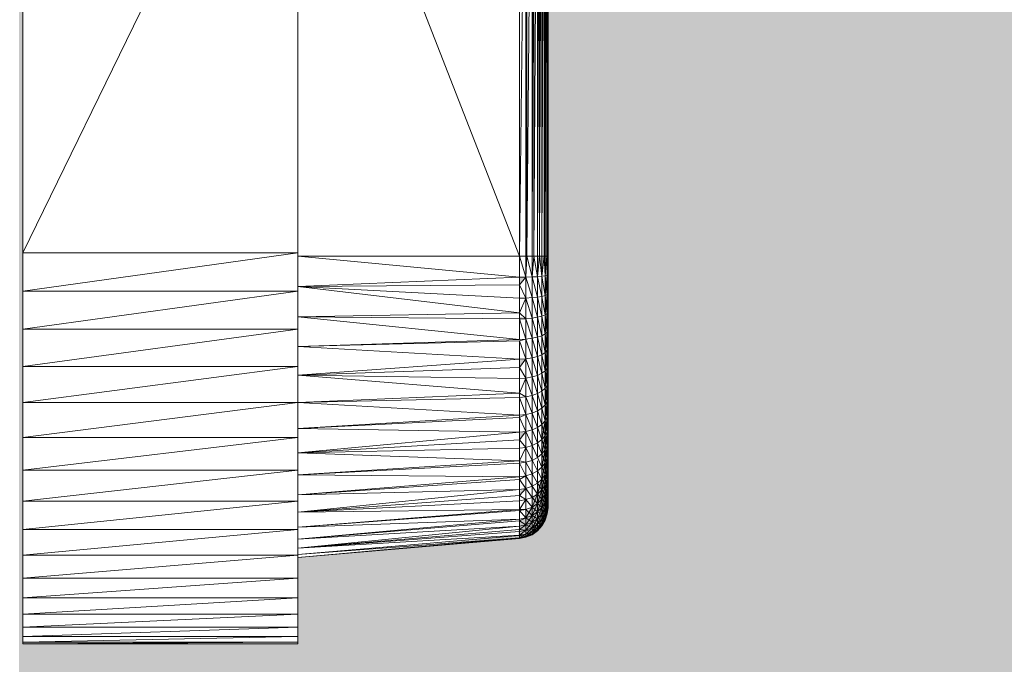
# Model space of a CAD drawing. Header units: metres. Extents: x -2.1 to 42.5, y -15.2 to 5.6.
# Tile 250 of 256: x 24.459 to 24.616, y 2.238 to 2.341. Entities that reach past the tile are written whole.
import ezdxf

# ---------------------------------------------------------------- set-up
doc = ezdxf.new("R2010")
doc.units = ezdxf.units.M
doc.layers.add('E-LITE-EQPM', color=7, linetype='Continuous', lineweight=5)
doc.layers.add('I-WALL', color=7, linetype='Continuous', lineweight=5)

# ---------------------------------------------------------------- blocks, each defined once
blk = doc.blocks.new('LUMINARIA TIPO TARTARUGA DE SOBREPOR - Areno _1 x LED Modul 840_ 500 lm_ 840_-2275436-FACHADA 02')
at = {"layer": 'E-LITE-EQPM'}
for p, q in [((7.70427, 2.39406), (7.70427, 2.30406)), ((7.74827, 2.39406), (7.70427, 2.30406)), ((7.7837, 2.30356), (7.74827, 2.39456)), ((7.74827, 2.39406), (7.74827, 2.30406)), ((7.7837, 2.39456), (7.7837, 2.30356)), ((7.7837, 2.30356), (7.78474, 2.39456)), ((7.78474, 2.30356), (7.78474, 2.39456)), ((7.7849, 2.30356), (7.7849, 2.39456)), ((7.7849, 2.30356), (7.78571, 2.39456)), ((7.78571, 2.30356), (7.786, 2.39456)), ((7.78571, 2.30356), (7.78571, 2.39456)), ((7.78657, 2.39456), (7.786, 2.30356)), ((7.786, 2.30356), (7.786, 2.39456)), ((7.78693, 2.39456), (7.78657, 2.30356)), ((7.78657, 2.30356), (7.78657, 2.39456)), ((7.78693, 2.30356), (7.78693, 2.39456)), ((7.78693, 2.30356), (7.78729, 2.39456)), ((7.78729, 2.30356), (7.78729, 2.39456)), ((7.78729, 2.30356), (7.78765, 2.39456)), ((7.78765, 2.30356), (7.78765, 2.39456)), ((7.78765, 2.30356), (7.78782, 2.39456)), ((7.78782, 2.30356), (7.78782, 2.39456)), ((7.78782, 2.30356), (7.7881, 2.39456)), ((7.7881, 2.30356), (7.7881, 2.39456)), ((7.78815, 2.30356), (7.78815, 2.39456)), ((7.78827, 2.39456), (7.78815, 2.30356)), ((7.78827, 2.30356), (7.78827, 2.39456)), ((7.70427, 2.30406), (7.70427, 2.29793)), ((7.70427, 2.30406), (7.74827, 2.30406)), ((7.74827, 2.30406), (7.70427, 2.29793)), ((7.74827, 2.29793), (7.74827, 2.30406)), ((7.7837, 2.30356), (7.74827, 2.30356)), ((7.7837, 2.30018), (7.74827, 2.30356)), ((7.7837, 2.30356), (7.7837, 2.30018)), ((7.7837, 2.30356), (7.78474, 2.30356)), ((7.7837, 2.30356), (7.78474, 2.3002)), ((7.78474, 2.30356), (7.78474, 2.3002)), ((7.7849, 2.30356), (7.78474, 2.3002)), ((7.78571, 2.30023), (7.7849, 2.30356)), ((7.78571, 2.30356), (7.7849, 2.30356)), ((7.786, 2.30356), (7.78571, 2.30023)), ((7.786, 2.30356), (7.78571, 2.30356)), ((7.78571, 2.30023), (7.78571, 2.30356)), ((7.78657, 2.30356), (7.786, 2.30356)), ((7.786, 2.30356), (7.78657, 2.30027)), ((7.78693, 2.30356), (7.78657, 2.30356)), ((7.78693, 2.30356), (7.78657, 2.30027)), ((7.78657, 2.30356), (7.78657, 2.30027)), ((7.78693, 2.30356), (7.78729, 2.30033)), ((7.78693, 2.30356), (7.78729, 2.30356)), ((7.78765, 2.30356), (7.78729, 2.30033)), ((7.78765, 2.30356), (7.78729, 2.30356)), ((7.78729, 2.30033), (7.78729, 2.30356)), ((7.78729, 2.30033), (7.78729, 2.30356)), ((7.78782, 2.30356), (7.78765, 2.30356)), ((7.78765, 2.30356), (7.78782, 2.3004)), ((7.78782, 2.30356), (7.7881, 2.30356)), ((7.78782, 2.30356), (7.78782, 2.3004)), ((7.7881, 2.30356), (7.78782, 2.3004)), ((7.78782, 2.3004), (7.78782, 2.30356)), ((7.78782, 2.3004), (7.7881, 2.30356)), ((7.7881, 2.30356), (7.78815, 2.30048)), ((7.78815, 2.30048), (7.7881, 2.30356)), ((7.78815, 2.30356), (7.78815, 2.30048)), ((7.78815, 2.30356), (7.78815, 2.30048)), ((7.78827, 2.30356), (7.78815, 2.30356)), ((7.78827, 2.30055), (7.78815, 2.30356)), ((7.78815, 2.30048), (7.78827, 2.30356)), ((7.78827, 2.29757), (7.78827, 2.30356)), ((7.78827, 2.30055), (7.78827, 2.30356)), ((7.78827, 2.30356), (7.78827, 2.30055)), ((7.78827, 2.27623), (7.78827, 2.30356)), ((7.78827, 2.30356), (7.78827, 2.28347)), ((7.78827, 2.30356), (7.78827, 2.28093)), ((7.78827, 2.30356), (7.78827, 2.27851)), ((7.78827, 2.30356), (7.78827, 2.29757)), ((7.78827, 2.30356), (7.78827, 2.29172)), ((7.78827, 2.30356), (7.78827, 2.28888)), ((7.78729, 2.30033), (7.78782, 2.3004)), ((7.78815, 2.30048), (7.78782, 2.3004)), ((7.78815, 2.30048), (7.78782, 2.29726)), ((7.78815, 2.30048), (7.78782, 2.3004)), ((7.78815, 2.29741), (7.78782, 2.3004)), ((7.78782, 2.3004), (7.78782, 2.29726)), ((7.78827, 2.30055), (7.78815, 2.30048)), ((7.78815, 2.30048), (7.78827, 2.30055)), ((7.78827, 2.30055), (7.78815, 2.29741)), ((7.78827, 2.29757), (7.78815, 2.30048)), ((7.78815, 2.30048), (7.78815, 2.29741)), ((7.78815, 2.29741), (7.78815, 2.30048)), ((7.78827, 2.29757), (7.78827, 2.30055)), ((7.78827, 2.29757), (7.78827, 2.30055)), ((7.78827, 2.27623), (7.78827, 2.30055)), ((7.7837, 2.30018), (7.74827, 2.29868)), ((7.74827, 2.29868), (7.7837, 2.29899)), ((7.7837, 2.30018), (7.78474, 2.3002)), ((7.78474, 2.3002), (7.7837, 2.29899)), ((7.7837, 2.30018), (7.7837, 2.29899)), ((7.7837, 2.29899), (7.78474, 2.29686)), ((7.7837, 2.29899), (7.7837, 2.29683)), ((7.78571, 2.30023), (7.78474, 2.3002)), ((7.78571, 2.29692), (7.78474, 2.3002)), ((7.78474, 2.3002), (7.78474, 2.29686)), ((7.78657, 2.30027), (7.78571, 2.30023)), ((7.78571, 2.30023), (7.78571, 2.29692)), ((7.78571, 2.30023), (7.78657, 2.29701)), ((7.78729, 2.30033), (7.78657, 2.30027)), ((7.78657, 2.30027), (7.78729, 2.29713)), ((7.78657, 2.30027), (7.78657, 2.29701)), ((7.78729, 2.30033), (7.78782, 2.29726)), ((7.78729, 2.30033), (7.78729, 2.29713)), ((7.70427, 2.29186), (7.70427, 2.29793)), ((7.74827, 2.29793), (7.70427, 2.29186)), ((7.74827, 2.29793), (7.70427, 2.29793)), ((7.74827, 2.29868), (7.7837, 2.29447)), ((7.74827, 2.29868), (7.7837, 2.29683)), ((7.74827, 2.29793), (7.74827, 2.29186)), ((7.78782, 2.29726), (7.78729, 2.29713)), ((7.78815, 2.29741), (7.78782, 2.29416)), ((7.78815, 2.29741), (7.78782, 2.29726)), ((7.78815, 2.29741), (7.78782, 2.29726)), ((7.78815, 2.29438), (7.78782, 2.29726)), ((7.78782, 2.29416), (7.78782, 2.29726)), ((7.78827, 2.29757), (7.78815, 2.29741)), ((7.78827, 2.29757), (7.78815, 2.29741)), ((7.78827, 2.29757), (7.78815, 2.29438)), ((7.78815, 2.29438), (7.78815, 2.29741)), ((7.78815, 2.29741), (7.78815, 2.29438)), ((7.78815, 2.29741), (7.78827, 2.29462)), ((7.78827, 2.29757), (7.78827, 2.29172)), ((7.78827, 2.29757), (7.78827, 2.29462)), ((7.78827, 2.29757), (7.78827, 2.29172)), ((7.78827, 2.29757), (7.78827, 2.29462)), ((7.78827, 2.27623), (7.78827, 2.29757)), ((7.7837, 2.29447), (7.78474, 2.29686)), ((7.78474, 2.29686), (7.7837, 2.29683)), ((7.7837, 2.29447), (7.7837, 2.29683)), ((7.78571, 2.29692), (7.78474, 2.29686)), ((7.78571, 2.29365), (7.78474, 2.29686)), ((7.78474, 2.29356), (7.78474, 2.29686)), ((7.78571, 2.29692), (7.78657, 2.29701)), ((7.78571, 2.29692), (7.78657, 2.29378)), ((7.78571, 2.29692), (7.78571, 2.29365)), ((7.78729, 2.29713), (7.78657, 2.29701)), ((7.78657, 2.29378), (7.78657, 2.29701)), ((7.78729, 2.29396), (7.78657, 2.29701)), ((7.78782, 2.29416), (7.78729, 2.29713)), ((7.78729, 2.29713), (7.78729, 2.29396)), ((7.74827, 2.29384), (7.7837, 2.29447)), ((7.78474, 2.29356), (7.7837, 2.29447)), ((7.7837, 2.29447), (7.7837, 2.29351)), ((7.78782, 2.29416), (7.78729, 2.29396)), ((7.78815, 2.29438), (7.78782, 2.29416)), ((7.78815, 2.29438), (7.78782, 2.29416)), ((7.78815, 2.29438), (7.78782, 2.29111)), ((7.78815, 2.29141), (7.78782, 2.29416)), ((7.78782, 2.29111), (7.78782, 2.29416)), ((7.78815, 2.29438), (7.78827, 2.29462)), ((7.78815, 2.29438), (7.78827, 2.29462)), ((7.78815, 2.29141), (7.78827, 2.29462)), ((7.78827, 2.29172), (7.78815, 2.29438)), ((7.78815, 2.29438), (7.78815, 2.29141)), ((7.78815, 2.29438), (7.78815, 2.29141)), ((7.78827, 2.29172), (7.78827, 2.29462)), ((7.78827, 2.29172), (7.78827, 2.29462)), ((7.74827, 2.29384), (7.7837, 2.29025)), ((7.74827, 2.29384), (7.7837, 2.29351)), ((7.78474, 2.29356), (7.7837, 2.29351)), ((7.78474, 2.29031), (7.7837, 2.29351)), ((7.7837, 2.29025), (7.7837, 2.29351)), ((7.78571, 2.29365), (7.78474, 2.29356)), ((7.78571, 2.29043), (7.78474, 2.29356)), ((7.78474, 2.29031), (7.78474, 2.29356)), ((7.78657, 2.29378), (7.78571, 2.29365)), ((7.78657, 2.29061), (7.78571, 2.29365)), ((7.78571, 2.29043), (7.78571, 2.29365)), ((7.78657, 2.29378), (7.78729, 2.29396)), ((7.78729, 2.29084), (7.78657, 2.29378)), ((7.78657, 2.29061), (7.78657, 2.29378)), ((7.78782, 2.29111), (7.78729, 2.29396)), ((7.78729, 2.29084), (7.78729, 2.29396)), ((7.70427, 2.29186), (7.70427, 2.28591)), ((7.70427, 2.29186), (7.74827, 2.29186)), ((7.74827, 2.29186), (7.70427, 2.28591)), ((7.74827, 2.29186), (7.74827, 2.28591)), ((7.78782, 2.29111), (7.78729, 2.29084)), ((7.78815, 2.29141), (7.78782, 2.29111)), ((7.78782, 2.29111), (7.78815, 2.29141)), ((7.78815, 2.29141), (7.78782, 2.28813)), ((7.78815, 2.2885), (7.78782, 2.29111)), ((7.78782, 2.28813), (7.78782, 2.29111)), ((7.78827, 2.29172), (7.78815, 2.29141)), ((7.78827, 2.29172), (7.78815, 2.2885)), ((7.78827, 2.29172), (7.78815, 2.29141)), ((7.78815, 2.29141), (7.78827, 2.28888)), ((7.78815, 2.29141), (7.78815, 2.2885)), ((7.78815, 2.29141), (7.78815, 2.2885)), ((7.78827, 2.29172), (7.78827, 2.28888)), ((7.78827, 2.29172), (7.78827, 2.28888)), ((7.78827, 2.27623), (7.78827, 2.29172)), ((7.74827, 2.28911), (7.7837, 2.29025)), ((7.74827, 2.28911), (7.7837, 2.29004)), ((7.7837, 2.29004), (7.78474, 2.29031)), ((7.78474, 2.29031), (7.7837, 2.29025)), ((7.7837, 2.28706), (7.7837, 2.29004)), ((7.78474, 2.28714), (7.7837, 2.29004)), ((7.78571, 2.29043), (7.78474, 2.29031)), ((7.78474, 2.28714), (7.78474, 2.29031)), ((7.78571, 2.28729), (7.78474, 2.29031)), ((7.78657, 2.29061), (7.78571, 2.29043)), ((7.78657, 2.28751), (7.78571, 2.29043)), ((7.78571, 2.28729), (7.78571, 2.29043)), ((7.78729, 2.29084), (7.78657, 2.29061)), ((7.78657, 2.28751), (7.78657, 2.29061)), ((7.78729, 2.2878), (7.78657, 2.29061)), ((7.78782, 2.28813), (7.78729, 2.29084)), ((7.78729, 2.29084), (7.78729, 2.2878)), ((7.7837, 2.28706), (7.74827, 2.28911)), ((7.78657, 2.28751), (7.78729, 2.2878)), ((7.78782, 2.28813), (7.78729, 2.2878)), ((7.78729, 2.28484), (7.78729, 2.2878)), ((7.78782, 2.28524), (7.78729, 2.2878)), ((7.78815, 2.2885), (7.78782, 2.28813)), ((7.78782, 2.28524), (7.78815, 2.2885)), ((7.78815, 2.2885), (7.78782, 2.28813)), ((7.78782, 2.28524), (7.78782, 2.28813)), ((7.78782, 2.28813), (7.78815, 2.28567)), ((7.78827, 2.28888), (7.78815, 2.2885)), ((7.78827, 2.28888), (7.78815, 2.28567)), ((7.78827, 2.28888), (7.78815, 2.2885)), ((7.78827, 2.28613), (7.78815, 2.2885)), ((7.78815, 2.2885), (7.78815, 2.28567)), ((7.78815, 2.28567), (7.78815, 2.2885)), ((7.78827, 2.28347), (7.78827, 2.28888)), ((7.78827, 2.28888), (7.78827, 2.28613)), ((7.78827, 2.28613), (7.78827, 2.28888)), ((7.78827, 2.27623), (7.78827, 2.28888)), ((7.7837, 2.28706), (7.74827, 2.28453)), ((7.7837, 2.28706), (7.78474, 2.28714)), ((7.78474, 2.28714), (7.7837, 2.28576)), ((7.7837, 2.28706), (7.7837, 2.28576)), ((7.78474, 2.28714), (7.78571, 2.28729)), ((7.78474, 2.28406), (7.78474, 2.28714)), ((7.78474, 2.28714), (7.78571, 2.28424)), ((7.78657, 2.28751), (7.78571, 2.28729)), ((7.78657, 2.2845), (7.78571, 2.28729)), ((7.78571, 2.28424), (7.78571, 2.28729)), ((7.78657, 2.2845), (7.78657, 2.28751)), ((7.78729, 2.28484), (7.78657, 2.28751)), ((7.70427, 2.28591), (7.70427, 2.28014)), ((7.70427, 2.28591), (7.74827, 2.28591)), ((7.70427, 2.28014), (7.74827, 2.28591)), ((7.74827, 2.28591), (7.74827, 2.28014)), ((7.74827, 2.28453), (7.7837, 2.28576)), ((7.7837, 2.28397), (7.7837, 2.28576)), ((7.78474, 2.28406), (7.7837, 2.28576)), ((7.78657, 2.2845), (7.78729, 2.28484)), ((7.78729, 2.28484), (7.78782, 2.28524)), ((7.78729, 2.28199), (7.78729, 2.28484)), ((7.78729, 2.28484), (7.78782, 2.28244)), ((7.78782, 2.28524), (7.78815, 2.28567)), ((7.78782, 2.28524), (7.78815, 2.28567)), ((7.78782, 2.28524), (7.78782, 2.28244)), ((7.78782, 2.28524), (7.78815, 2.28295)), ((7.78784, 2.28256), (7.78815, 2.28567)), ((7.78827, 2.28613), (7.78815, 2.28567)), ((7.78815, 2.28567), (7.78827, 2.28613)), ((7.78815, 2.28295), (7.78827, 2.28613)), ((7.78815, 2.28295), (7.78815, 2.28567)), ((7.78827, 2.28347), (7.78815, 2.28567)), ((7.78815, 2.28567), (7.78815, 2.28295)), ((7.78827, 2.28093), (7.78827, 2.28613)), ((7.78827, 2.28613), (7.78827, 2.28347)), ((7.78827, 2.28347), (7.78827, 2.28613)), ((7.78827, 2.27623), (7.78827, 2.28613)), ((7.7837, 2.28397), (7.74827, 2.28453)), ((7.74827, 2.28453), (7.7837, 2.28166)), ((7.7837, 2.28397), (7.78474, 2.28406)), ((7.7837, 2.28166), (7.78474, 2.28406)), ((7.7837, 2.28397), (7.7837, 2.28166)), ((7.78474, 2.28406), (7.78571, 2.28424)), ((7.78571, 2.28129), (7.78474, 2.28406)), ((7.78474, 2.28108), (7.78474, 2.28406)), ((7.78657, 2.2845), (7.78571, 2.28424)), ((7.78657, 2.2816), (7.78571, 2.28424)), ((7.78571, 2.28129), (7.78571, 2.28424)), ((7.78657, 2.2816), (7.78657, 2.2845)), ((7.78729, 2.28199), (7.78657, 2.2845)), ((7.78827, 2.28347), (7.78815, 2.28295)), ((7.78827, 2.28347), (7.78815, 2.28034)), ((7.78815, 2.28295), (7.78827, 2.28347)), ((7.78827, 2.28093), (7.78827, 2.28347)), ((7.78827, 2.28347), (7.78827, 2.28093)), ((7.74827, 2.28014), (7.7837, 2.28166)), ((7.78474, 2.28108), (7.7837, 2.28166)), ((7.7837, 2.28098), (7.7837, 2.28166)), ((7.78657, 2.2816), (7.78571, 2.28129)), ((7.78657, 2.2816), (7.78729, 2.28199)), ((7.78729, 2.27926), (7.78657, 2.2816)), ((7.78657, 2.2816), (7.78657, 2.27882)), ((7.78729, 2.28199), (7.78782, 2.28244)), ((7.78729, 2.27926), (7.78729, 2.28199)), ((7.78729, 2.28199), (7.78782, 2.27977)), ((7.78782, 2.27977), (7.78815, 2.28295)), ((7.78782, 2.27977), (7.78782, 2.28244)), ((7.78815, 2.28034), (7.78782, 2.28244)), ((7.7879, 2.28256), (7.78815, 2.28295)), ((7.7879, 2.28256), (7.78815, 2.28295)), ((7.78827, 2.28093), (7.78815, 2.28295)), ((7.78815, 2.28034), (7.78815, 2.28295)), ((7.78815, 2.28295), (7.78815, 2.28034)), ((7.70427, 2.28014), (7.70427, 2.27459)), ((7.70427, 2.28014), (7.74827, 2.28014)), ((7.70427, 2.27459), (7.74827, 2.28014)), ((7.74827, 2.28014), (7.7837, 2.28098)), ((7.7837, 2.27812), (7.74827, 2.28014)), ((7.74827, 2.27459), (7.74827, 2.28014)), ((7.78474, 2.28108), (7.7837, 2.28098)), ((7.7837, 2.27812), (7.7837, 2.28098)), ((7.78474, 2.27824), (7.7837, 2.28098)), ((7.78571, 2.28129), (7.78474, 2.28108)), ((7.78571, 2.27847), (7.78474, 2.28108)), ((7.78474, 2.27824), (7.78474, 2.28108)), ((7.78571, 2.28129), (7.78571, 2.27847)), ((7.78571, 2.28129), (7.78657, 2.27882)), ((7.78782, 2.27977), (7.78815, 2.28034)), ((7.78782, 2.27723), (7.78815, 2.28034)), ((7.78782, 2.27977), (7.78815, 2.28034)), ((7.78827, 2.28093), (7.78815, 2.28034)), ((7.78827, 2.28093), (7.78815, 2.27786)), ((7.78827, 2.28093), (7.78815, 2.28034)), ((7.78815, 2.27786), (7.78815, 2.28034)), ((7.78827, 2.27851), (7.78815, 2.28034)), ((7.78815, 2.27786), (7.78815, 2.28034)), ((7.78827, 2.28093), (7.78827, 2.27851)), ((7.78827, 2.28093), (7.78827, 2.27851)), ((7.78827, 2.27623), (7.78827, 2.28093)), ((7.78571, 2.27847), (7.78474, 2.27824)), ((7.78571, 2.27847), (7.78657, 2.27882)), ((7.78571, 2.27579), (7.78571, 2.27847)), ((7.78571, 2.27847), (7.78657, 2.27617)), ((7.78729, 2.27926), (7.78657, 2.27882)), ((7.78729, 2.27666), (7.78657, 2.27882)), ((7.78657, 2.27882), (7.78657, 2.27617)), ((7.78729, 2.27926), (7.78782, 2.27977)), ((7.78729, 2.27666), (7.78729, 2.27926)), ((7.78782, 2.27723), (7.78729, 2.27926)), ((7.78782, 2.27723), (7.78782, 2.27977)), ((7.78815, 2.27786), (7.78782, 2.27977)), ((7.78827, 2.27851), (7.78815, 2.27786)), ((7.78827, 2.27851), (7.78815, 2.27552)), ((7.78815, 2.27786), (7.78827, 2.27851)), ((7.78827, 2.27411), (7.78827, 2.27851)), ((7.78827, 2.27623), (7.78827, 2.27851)), ((7.78827, 2.27623), (7.78827, 2.27851)), ((7.78827, 2.27623), (7.78827, 2.27851)), ((7.7837, 2.27812), (7.74827, 2.27599)), ((7.74827, 2.27599), (7.7837, 2.27777)), ((7.7837, 2.27812), (7.78474, 2.27824)), ((7.78474, 2.27824), (7.7837, 2.27777)), ((7.7837, 2.27812), (7.7837, 2.27777)), ((7.7837, 2.27541), (7.7837, 2.27777)), ((7.7837, 2.27777), (7.78474, 2.27553)), ((7.78571, 2.27579), (7.78474, 2.27824)), ((7.78474, 2.27824), (7.78474, 2.27553)), ((7.78729, 2.27666), (7.78782, 2.27723)), ((7.78782, 2.27723), (7.78729, 2.27422)), ((7.78782, 2.27723), (7.78815, 2.27786)), ((7.78815, 2.27786), (7.78782, 2.27484)), ((7.78815, 2.27786), (7.78782, 2.27723)), ((7.78782, 2.27484), (7.78782, 2.27723)), ((7.78815, 2.27552), (7.78782, 2.27723)), ((7.78782, 2.27484), (7.78782, 2.27723)), ((7.78815, 2.27552), (7.78815, 2.27786)), ((7.78815, 2.27786), (7.78827, 2.27623)), ((7.78815, 2.27786), (7.78815, 2.27552)), ((7.7837, 2.27541), (7.74827, 2.27599)), ((7.7837, 2.27541), (7.74827, 2.27213)), ((7.7837, 2.27541), (7.78474, 2.27553)), ((7.7837, 2.27417), (7.78474, 2.27553)), ((7.7837, 2.27541), (7.7837, 2.27417)), ((7.78571, 2.27579), (7.78474, 2.27553)), ((7.78571, 2.27327), (7.78474, 2.27553)), ((7.78474, 2.27299), (7.78474, 2.27553)), ((7.78571, 2.27579), (7.78657, 2.27617)), ((7.78571, 2.27327), (7.78571, 2.27579)), ((7.78657, 2.27369), (7.78571, 2.27579)), ((7.78729, 2.27666), (7.78657, 2.27617)), ((7.78657, 2.27369), (7.78657, 2.27617)), ((7.78657, 2.27617), (7.78729, 2.27422)), ((7.78782, 2.27484), (7.78729, 2.27666)), ((7.78729, 2.27666), (7.78729, 2.27422)), ((7.78782, 2.27484), (7.78815, 2.27552)), ((7.78815, 2.27552), (7.78782, 2.27484)), ((7.78815, 2.27552), (7.78782, 2.2726)), ((7.78827, 2.27623), (7.78815, 2.27552)), ((7.78827, 2.27623), (7.78815, 2.27334)), ((7.78815, 2.27552), (7.78827, 2.27623)), ((7.78827, 2.27411), (7.78815, 2.27552)), ((7.78815, 2.27334), (7.78815, 2.27552)), ((7.78815, 2.27552), (7.78815, 2.27334)), ((7.78827, 2.27623), (7.78827, 2.27411)), ((7.78827, 2.27623), (7.78827, 2.27215)), ((7.78827, 2.27411), (7.78827, 2.27623)), ((7.78827, 2.26737), (7.78827, 2.27623)), ((7.78827, 2.26616), (7.78827, 2.27623)), ((7.78827, 2.27623), (7.78827, 2.27215)), ((7.78827, 2.27623), (7.78827, 2.27411)), ((7.78827, 2.27623), (7.78827, 2.2644)), ((7.78827, 2.27623), (7.78827, 2.26517)), ((7.78827, 2.27623), (7.78827, 2.26517)), ((7.78827, 2.27623), (7.78827, 2.2644)), ((7.78827, 2.27623), (7.78827, 2.26339)), ((7.78827, 2.27623), (7.78827, 2.26877)), ((7.78827, 2.27623), (7.78827, 2.26384)), ((7.70427, 2.27459), (7.70427, 2.26933)), ((7.74827, 2.27459), (7.70427, 2.27459)), ((7.74827, 2.27459), (7.70427, 2.26933)), ((7.74827, 2.27459), (7.74827, 2.26933)), ((7.7837, 2.27417), (7.74827, 2.27213)), ((7.7837, 2.27417), (7.7837, 2.27285)), ((7.7837, 2.27417), (7.78474, 2.27299)), ((7.78571, 2.27327), (7.78657, 2.27369)), ((7.78657, 2.27369), (7.78729, 2.27422)), ((7.78729, 2.27193), (7.78657, 2.27369)), ((7.78657, 2.27136), (7.78657, 2.27369)), ((7.78782, 2.27484), (7.78729, 2.27422)), ((7.78782, 2.27484), (7.78729, 2.27193)), ((7.78782, 2.27484), (7.78729, 2.27422)), ((7.78729, 2.27193), (7.78729, 2.27422)), ((7.78729, 2.27422), (7.78782, 2.2726)), ((7.78815, 2.27334), (7.78782, 2.27484)), ((7.78782, 2.27484), (7.78782, 2.2726)), ((7.78782, 2.27484), (7.78782, 2.2726)), ((7.78827, 2.27411), (7.78815, 2.27334)), ((7.78815, 2.27334), (7.78827, 2.27411)), ((7.78827, 2.27411), (7.78815, 2.27133)), ((7.78827, 2.27411), (7.78827, 2.27215)), ((7.78827, 2.27215), (7.78827, 2.27411)), ((7.74827, 2.27213), (7.7837, 2.27285)), ((7.7837, 2.27084), (7.74827, 2.27213)), ((7.7837, 2.27084), (7.78474, 2.27299)), ((7.7837, 2.27285), (7.78474, 2.27299)), ((7.7837, 2.27084), (7.7837, 2.27285)), ((7.78571, 2.27327), (7.78474, 2.27299)), ((7.78474, 2.27061), (7.78474, 2.27299)), ((7.78474, 2.27299), (7.78571, 2.27091)), ((7.78657, 2.27136), (7.78571, 2.27327)), ((7.78571, 2.27327), (7.78571, 2.27091)), ((7.78729, 2.27193), (7.78782, 2.2726)), ((7.78782, 2.2726), (7.78729, 2.26983)), ((7.78729, 2.27193), (7.78782, 2.2726)), ((7.78815, 2.27334), (7.78782, 2.2726)), ((7.78782, 2.2726), (7.78815, 2.27334)), ((7.78782, 2.27054), (7.78815, 2.27334)), ((7.78782, 2.2726), (7.78782, 2.27054)), ((7.78782, 2.27054), (7.78782, 2.2726)), ((7.78782, 2.2726), (7.78815, 2.27133)), ((7.78827, 2.27215), (7.78815, 2.27334)), ((7.78815, 2.27334), (7.78815, 2.27133)), ((7.78815, 2.27334), (7.78815, 2.27133)), ((7.78827, 2.27215), (7.78815, 2.27133)), ((7.78815, 2.2695), (7.78827, 2.27215)), ((7.78815, 2.27133), (7.78827, 2.27215)), ((7.78827, 2.27215), (7.78827, 2.26877)), ((7.78827, 2.27215), (7.78827, 2.27037)), ((7.78827, 2.27037), (7.78827, 2.27215)), ((7.78827, 2.26517), (7.78827, 2.27215)), ((7.7837, 2.27084), (7.74827, 2.26859)), ((7.74827, 2.26859), (7.7837, 2.27046)), ((7.7837, 2.27084), (7.78474, 2.27061)), ((7.7837, 2.27084), (7.7837, 2.27046)), ((7.78474, 2.27061), (7.7837, 2.27046)), ((7.7837, 2.26826), (7.7837, 2.27046)), ((7.7837, 2.27046), (7.78474, 2.26842)), ((7.78474, 2.27061), (7.78571, 2.27091)), ((7.78571, 2.26874), (7.78474, 2.27061)), ((7.78474, 2.27061), (7.78474, 2.26842)), ((7.78657, 2.27136), (7.78571, 2.27091)), ((7.78571, 2.26874), (7.78571, 2.27081)), ((7.78657, 2.26922), (7.78577, 2.27081)), ((7.78729, 2.27193), (7.78657, 2.27136)), ((7.78729, 2.26983), (7.78657, 2.27136)), ((7.78657, 2.27081), (7.78657, 2.26922)), ((7.78782, 2.27054), (7.78729, 2.27193)), ((7.78729, 2.26983), (7.78729, 2.27193)), ((7.78729, 2.26791), (7.78782, 2.27054)), ((7.78729, 2.26983), (7.78782, 2.27054)), ((7.78782, 2.27054), (7.78729, 2.26983)), ((7.78782, 2.27054), (7.78815, 2.27133)), ((7.78782, 2.27054), (7.78815, 2.27133)), ((7.78815, 2.27133), (7.78782, 2.26867)), ((7.78815, 2.2695), (7.78782, 2.27054)), ((7.78782, 2.27054), (7.78782, 2.26867)), ((7.78782, 2.27054), (7.78782, 2.26867)), ((7.78815, 2.2695), (7.78815, 2.27133)), ((7.78815, 2.2695), (7.78815, 2.27133)), ((7.78815, 2.27133), (7.78827, 2.27037)), ((7.70427, 2.26933), (7.70427, 2.26441)), ((7.70427, 2.26933), (7.74827, 2.26933)), ((7.70427, 2.26441), (7.74827, 2.26933)), ((7.74827, 2.26441), (7.74827, 2.26933)), ((7.78571, 2.26874), (7.78657, 2.26922)), ((7.78729, 2.26983), (7.78657, 2.26922)), ((7.78657, 2.26922), (7.78657, 2.26727)), ((7.78657, 2.26922), (7.78729, 2.26791)), ((7.78729, 2.26983), (7.78782, 2.26867)), ((7.78729, 2.26983), (7.78729, 2.26791)), ((7.78815, 2.2695), (7.78782, 2.26699)), ((7.78815, 2.2695), (7.78782, 2.26867)), ((7.78815, 2.2695), (7.78782, 2.26867)), ((7.78815, 2.2695), (7.78827, 2.27037)), ((7.78815, 2.26786), (7.78827, 2.27037)), ((7.78815, 2.2695), (7.78827, 2.27037)), ((7.78815, 2.2695), (7.78815, 2.26786)), ((7.78827, 2.26877), (7.78815, 2.2695)), ((7.78815, 2.26786), (7.78815, 2.2695)), ((7.78827, 2.27037), (7.78827, 2.26877)), ((7.78827, 2.27037), (7.78827, 2.26737)), ((7.78827, 2.26877), (7.78827, 2.27037)), ((7.78827, 2.26517), (7.78827, 2.27037)), ((7.7837, 2.26826), (7.74827, 2.26859)), ((7.7837, 2.26826), (7.74827, 2.2654)), ((7.74827, 2.2654), (7.7837, 2.26787)), ((7.7837, 2.26826), (7.78474, 2.26842)), ((7.78474, 2.26842), (7.7837, 2.26787)), ((7.7837, 2.26826), (7.7837, 2.26787)), ((7.7837, 2.26625), (7.7837, 2.26787)), ((7.78474, 2.26642), (7.7837, 2.26787)), ((7.78571, 2.26874), (7.78474, 2.26842)), ((7.78571, 2.26676), (7.78474, 2.26842)), ((7.78474, 2.26642), (7.78474, 2.26842)), ((7.78571, 2.26676), (7.78571, 2.26874)), ((7.78571, 2.26874), (7.78657, 2.26727)), ((7.78729, 2.26791), (7.78657, 2.26552)), ((7.78657, 2.26727), (7.78729, 2.26791)), ((7.78729, 2.26791), (7.78782, 2.26867)), ((7.78782, 2.26867), (7.78729, 2.2662)), ((7.78782, 2.26867), (7.78729, 2.26791)), ((7.78729, 2.26791), (7.78729, 2.2662)), ((7.78729, 2.2662), (7.78729, 2.26791)), ((7.78782, 2.26699), (7.78729, 2.26791)), ((7.78782, 2.26699), (7.78782, 2.26867)), ((7.78815, 2.26786), (7.78782, 2.26867)), ((7.78782, 2.26699), (7.78782, 2.26867)), ((7.78815, 2.26786), (7.78782, 2.26699)), ((7.78815, 2.26786), (7.78782, 2.26551)), ((7.78815, 2.26786), (7.78782, 2.26699)), ((7.78815, 2.26786), (7.78827, 2.26877)), ((7.78827, 2.26877), (7.78815, 2.26642)), ((7.78827, 2.26877), (7.78815, 2.26786)), ((7.78827, 2.26737), (7.78815, 2.26786)), ((7.78815, 2.26786), (7.78815, 2.26642)), ((7.78815, 2.26786), (7.78815, 2.26642)), ((7.78827, 2.26737), (7.78815, 2.26642)), ((7.78815, 2.26642), (7.78827, 2.26737)), ((7.78827, 2.26737), (7.78815, 2.26519)), ((7.78827, 2.26877), (7.78827, 2.26737)), ((7.78827, 2.26737), (7.78827, 2.26877)), ((7.78827, 2.26517), (7.78827, 2.26737)), ((7.78827, 2.26737), (7.78827, 2.26616)), ((7.78827, 2.26737), (7.78827, 2.26616)), ((7.7837, 2.26625), (7.74827, 2.26261)), ((7.7837, 2.26625), (7.74827, 2.2654)), ((7.7837, 2.26625), (7.78474, 2.26642)), ((7.78474, 2.26642), (7.7837, 2.26527)), ((7.7837, 2.26625), (7.7837, 2.26527)), ((7.78571, 2.26676), (7.78474, 2.26642)), ((7.78571, 2.26499), (7.78474, 2.26642)), ((7.78474, 2.26463), (7.78474, 2.26642)), ((7.78571, 2.26676), (7.78657, 2.26727)), ((7.78571, 2.26499), (7.78571, 2.26676)), ((7.78657, 2.26552), (7.78571, 2.26676)), ((7.78657, 2.26552), (7.78657, 2.26727)), ((7.78729, 2.2662), (7.78657, 2.26727)), ((7.78657, 2.26552), (7.78729, 2.2662)), ((7.78657, 2.26552), (7.78729, 2.2662)), ((7.78729, 2.2662), (7.78657, 2.26399)), ((7.78782, 2.26699), (7.78729, 2.26469)), ((7.78782, 2.26699), (7.78729, 2.2662)), ((7.78729, 2.2662), (7.78782, 2.26699)), ((7.78729, 2.26469), (7.78729, 2.2662)), ((7.78729, 2.26469), (7.78729, 2.2662)), ((7.78729, 2.2662), (7.78782, 2.26551)), ((7.78782, 2.26699), (7.78782, 2.26551)), ((7.78782, 2.26551), (7.78782, 2.26699)), ((7.78815, 2.26642), (7.78782, 2.26699)), ((7.78815, 2.26642), (7.78782, 2.26551)), ((7.78815, 2.26642), (7.78782, 2.26425)), ((7.78782, 2.26551), (7.78815, 2.26642)), ((7.78827, 2.26616), (7.78815, 2.26642)), ((7.78815, 2.26642), (7.78815, 2.26519)), ((7.78815, 2.26519), (7.78815, 2.26642)), ((7.78827, 2.26616), (7.78815, 2.26519)), ((7.78827, 2.26616), (7.78815, 2.26417)), ((7.78827, 2.26616), (7.78815, 2.26519)), ((7.78827, 2.26517), (7.78827, 2.26616)), ((7.78827, 2.26616), (7.78827, 2.26517)), ((7.70427, 2.26441), (7.70427, 2.25986)), ((7.70427, 2.26441), (7.74827, 2.26441)), ((7.74827, 2.26441), (7.70427, 2.25986)), ((7.74827, 2.26261), (7.7837, 2.26527)), ((7.7837, 2.26446), (7.74827, 2.26261)), ((7.74827, 2.25986), (7.74827, 2.26441)), ((7.7837, 2.26446), (7.7837, 2.26527)), ((7.78474, 2.26463), (7.7837, 2.26527)), ((7.7837, 2.26303), (7.78474, 2.26463)), ((7.7837, 2.26446), (7.78474, 2.26463)), ((7.7837, 2.26303), (7.7837, 2.26446)), ((7.78571, 2.26499), (7.78474, 2.26463)), ((7.78474, 2.26306), (7.78474, 2.26463)), ((7.78474, 2.26463), (7.78571, 2.26344)), ((7.78571, 2.26344), (7.78657, 2.26552)), ((7.78571, 2.26499), (7.78657, 2.26552)), ((7.78657, 2.26399), (7.78571, 2.26499)), ((7.78571, 2.26499), (7.78571, 2.26344)), ((7.78729, 2.26469), (7.78657, 2.26552)), ((7.78657, 2.26399), (7.78657, 2.26552)), ((7.78657, 2.26552), (7.78657, 2.26399)), ((7.78729, 2.26469), (7.78657, 2.26267)), ((7.78729, 2.26469), (7.78657, 2.26399)), ((7.78729, 2.26469), (7.78657, 2.26399)), ((7.78729, 2.26469), (7.78782, 2.26551)), ((7.78729, 2.2634), (7.78782, 2.26551)), ((7.78729, 2.26469), (7.78782, 2.26551)), ((7.78729, 2.26469), (7.78729, 2.2634)), ((7.78782, 2.26425), (7.78729, 2.26469)), ((7.78729, 2.2634), (7.78729, 2.26469)), ((7.78729, 2.2634), (7.78782, 2.26425)), ((7.78782, 2.26425), (7.78729, 2.2634)), ((7.78782, 2.26425), (7.78729, 2.26234)), ((7.78782, 2.26551), (7.78782, 2.26425)), ((7.78782, 2.26425), (7.78782, 2.26551)), ((7.78782, 2.26551), (7.78815, 2.26519)), ((7.78782, 2.26321), (7.78815, 2.26519)), ((7.78782, 2.26425), (7.78815, 2.26519)), ((7.78815, 2.26519), (7.78782, 2.26425)), ((7.78782, 2.26321), (7.78782, 2.26425)), ((7.78815, 2.26417), (7.78782, 2.26425)), ((7.78782, 2.26425), (7.78782, 2.26321)), ((7.78815, 2.26417), (7.78782, 2.26321)), ((7.78815, 2.26417), (7.78782, 2.26239)), ((7.78815, 2.26417), (7.78782, 2.26321)), ((7.78827, 2.26517), (7.78815, 2.26519)), ((7.78815, 2.26417), (7.78815, 2.26519)), ((7.78815, 2.26417), (7.78815, 2.26519)), ((7.78827, 2.26517), (7.78815, 2.26417)), ((7.78827, 2.26517), (7.78815, 2.26417)), ((7.78827, 2.26517), (7.78815, 2.26337)), ((7.78827, 2.2644), (7.78815, 2.26417)), ((7.78827, 2.2644), (7.78815, 2.26337)), ((7.78827, 2.2644), (7.78815, 2.26337)), ((7.78827, 2.2644), (7.78815, 2.2628)), ((7.78815, 2.26417), (7.78815, 2.26337)), ((7.78815, 2.26417), (7.78815, 2.26337)), ((7.78827, 2.2644), (7.78827, 2.26517)), ((7.78827, 2.26517), (7.78827, 2.2644)), ((7.78827, 2.2644), (7.78827, 2.26384)), ((7.78827, 2.2644), (7.78827, 2.26384)), ((7.78827, 2.2644), (7.78827, 2.26339)), ((7.7837, 2.26303), (7.74827, 2.26261)), ((7.7837, 2.26303), (7.74827, 2.26024)), ((7.74827, 2.26024), (7.7837, 2.26288)), ((7.7837, 2.26303), (7.78474, 2.26306)), ((7.78474, 2.26306), (7.7837, 2.26288)), ((7.7837, 2.26303), (7.7837, 2.26288)), ((7.7837, 2.26153), (7.7837, 2.26288)), ((7.7837, 2.26288), (7.78474, 2.26172)), ((7.78571, 2.26344), (7.78474, 2.26172)), ((7.78474, 2.26306), (7.78571, 2.26344)), ((7.78474, 2.26306), (7.78474, 2.26172)), ((7.78474, 2.26306), (7.78571, 2.26211)), ((7.78571, 2.26344), (7.78657, 2.26399)), ((7.78657, 2.26399), (7.78571, 2.26344)), ((7.78571, 2.26211), (7.78657, 2.26399)), ((7.78571, 2.26344), (7.78571, 2.26211)), ((7.78571, 2.26344), (7.78571, 2.26211)), ((7.78571, 2.26344), (7.78657, 2.26267)), ((7.78657, 2.26267), (7.78571, 2.26211)), ((7.78657, 2.26267), (7.78571, 2.26101)), ((7.78571, 2.26211), (7.78657, 2.26267)), ((7.78657, 2.26267), (7.78657, 2.26399)), ((7.78729, 2.2634), (7.78657, 2.26399)), ((7.78657, 2.26399), (7.78657, 2.26267)), ((7.78729, 2.2634), (7.78657, 2.26267)), ((7.78729, 2.2634), (7.78657, 2.26159)), ((7.78729, 2.2634), (7.78657, 2.26267)), ((7.78657, 2.26267), (7.78657, 2.26159)), ((7.78657, 2.26159), (7.78657, 2.26267)), ((7.78729, 2.26234), (7.78657, 2.26267)), ((7.78729, 2.2634), (7.78729, 2.26234)), ((7.78729, 2.2634), (7.78729, 2.26234)), ((7.78729, 2.2634), (7.78782, 2.26321)), ((7.78782, 2.26321), (7.78729, 2.26234)), ((7.78782, 2.26321), (7.78729, 2.2615)), ((7.78729, 2.26234), (7.78782, 2.26321)), ((7.78782, 2.26239), (7.78815, 2.26337)), ((7.78815, 2.26337), (7.78782, 2.2618)), ((7.78782, 2.26239), (7.78815, 2.26337)), ((7.78815, 2.26337), (7.78782, 2.26321)), ((7.78782, 2.26321), (7.78782, 2.26239)), ((7.78782, 2.26239), (7.78782, 2.26321)), ((7.78782, 2.2618), (7.78815, 2.2628)), ((7.78782, 2.2618), (7.78815, 2.2628)), ((7.78815, 2.2628), (7.78782, 2.26145)), ((7.78782, 2.26239), (7.78815, 2.2628)), ((7.78827, 2.26384), (7.78815, 2.26245)), ((7.78827, 2.26384), (7.78815, 2.2628)), ((7.78815, 2.2628), (7.78827, 2.26384)), ((7.78827, 2.26384), (7.78815, 2.26337)), ((7.78827, 2.2635), (7.78815, 2.26234)), ((7.78827, 2.2635), (7.78815, 2.26245)), ((7.78815, 2.2628), (7.78827, 2.2635)), ((7.78815, 2.26245), (7.78827, 2.2635)), ((7.78827, 2.26339), (7.78815, 2.26234)), ((7.78827, 2.26339), (7.78815, 2.26245)), ((7.78815, 2.26337), (7.78815, 2.2628)), ((7.78815, 2.2628), (7.78815, 2.26337)), ((7.78815, 2.26245), (7.78815, 2.2628)), ((7.78815, 2.2628), (7.78815, 2.26245)), ((7.78827, 2.2635), (7.78827, 2.26384)), ((7.78827, 2.26339), (7.78827, 2.26384)), ((7.78827, 2.26339), (7.78827, 2.26384)), ((7.78827, 2.2635), (7.78827, 2.26384)), ((7.78827, 2.2635), (7.78827, 2.26339)), ((7.78827, 2.26339), (7.78827, 2.2635)), ((7.74827, 2.26024), (7.7837, 2.26153)), ((7.7837, 2.26153), (7.74827, 2.25831)), ((7.74827, 2.25831), (7.7837, 2.26124)), ((7.7837, 2.26153), (7.78474, 2.26172)), ((7.7837, 2.26124), (7.78474, 2.26172)), ((7.78474, 2.26172), (7.7837, 2.26124)), ((7.7837, 2.26153), (7.7837, 2.26124)), ((7.7837, 2.26041), (7.7837, 2.26124)), ((7.7837, 2.26124), (7.78474, 2.26061)), ((7.78474, 2.26061), (7.7837, 2.26124)), ((7.78474, 2.26172), (7.78571, 2.26211)), ((7.78474, 2.26061), (7.78571, 2.26211)), ((7.78474, 2.26172), (7.78571, 2.26211)), ((7.78474, 2.26172), (7.78474, 2.26061)), ((7.78571, 2.26101), (7.78474, 2.26172)), ((7.78474, 2.26061), (7.78474, 2.26172)), ((7.78474, 2.25974), (7.78571, 2.26101)), ((7.78571, 2.26101), (7.78474, 2.26061)), ((7.78474, 2.26061), (7.78571, 2.26101)), ((7.78571, 2.26101), (7.78571, 2.26211)), ((7.78657, 2.26159), (7.78571, 2.26211)), ((7.78571, 2.26211), (7.78571, 2.26101)), ((7.78571, 2.26014), (7.78657, 2.26159)), ((7.78657, 2.26159), (7.78571, 2.26101)), ((7.78571, 2.26101), (7.78657, 2.26159)), ((7.78571, 2.26014), (7.78571, 2.26101)), ((7.78657, 2.26074), (7.78571, 2.26101)), ((7.78571, 2.26101), (7.78571, 2.26014)), ((7.78657, 2.26159), (7.78729, 2.26234)), ((7.78657, 2.26074), (7.78729, 2.26234)), ((7.78657, 2.26159), (7.78729, 2.26234)), ((7.78657, 2.26159), (7.78657, 2.26074)), ((7.78657, 2.26074), (7.78657, 2.26159)), ((7.78657, 2.26159), (7.78729, 2.2615)), ((7.78657, 2.26074), (7.78729, 2.2615)), ((7.78657, 2.26074), (7.78729, 2.2615)), ((7.78729, 2.2615), (7.78657, 2.26013)), ((7.78729, 2.2609), (7.78782, 2.26239)), ((7.78782, 2.26239), (7.78729, 2.2615)), ((7.78729, 2.26234), (7.78782, 2.26239)), ((7.78729, 2.2615), (7.78782, 2.26239)), ((7.78729, 2.26234), (7.78729, 2.2615)), ((7.78729, 2.26234), (7.78729, 2.2615)), ((7.78729, 2.2609), (7.78782, 2.2618)), ((7.78782, 2.2618), (7.78729, 2.26054)), ((7.78782, 2.2618), (7.78729, 2.2609)), ((7.78782, 2.2618), (7.78729, 2.2615)), ((7.78729, 2.2609), (7.78729, 2.2615)), ((7.78729, 2.2609), (7.78729, 2.2615)), ((7.78782, 2.26145), (7.78729, 2.2609)), ((7.78782, 2.26145), (7.78729, 2.26054)), ((7.78729, 2.26042), (7.78782, 2.26145)), ((7.78729, 2.26054), (7.78782, 2.26145)), ((7.78729, 2.26042), (7.78782, 2.26133)), ((7.78782, 2.26133), (7.78729, 2.26054)), ((7.78782, 2.26145), (7.78815, 2.26245)), ((7.78782, 2.2618), (7.78815, 2.26245)), ((7.78815, 2.26245), (7.78782, 2.26145)), ((7.78815, 2.26245), (7.78782, 2.26133)), ((7.78782, 2.26239), (7.78782, 2.2618)), ((7.78782, 2.2618), (7.78782, 2.26239)), ((7.78815, 2.26234), (7.78782, 2.26133)), ((7.78782, 2.26145), (7.78815, 2.26234)), ((7.78782, 2.2618), (7.78782, 2.26145)), ((7.78782, 2.26145), (7.78782, 2.2618)), ((7.78782, 2.26145), (7.78782, 2.26133)), ((7.78782, 2.26145), (7.78782, 2.26133)), ((7.78815, 2.26234), (7.78815, 2.26245)), ((7.78815, 2.26234), (7.78815, 2.26245)), ((7.70427, 2.25574), (7.70427, 2.25986)), ((7.74827, 2.25986), (7.70427, 2.25574)), ((7.74827, 2.25986), (7.70427, 2.25986)), ((7.74827, 2.25831), (7.7837, 2.26041)), ((7.7837, 2.26041), (7.74827, 2.25685)), ((7.7837, 2.25988), (7.74827, 2.25685)), ((7.74827, 2.25574), (7.74827, 2.25986)), ((7.7837, 2.25954), (7.74827, 2.25685)), ((7.7837, 2.26041), (7.78474, 2.26061)), ((7.7837, 2.25988), (7.78474, 2.26061)), ((7.7837, 2.25988), (7.78474, 2.26061)), ((7.7837, 2.26041), (7.78474, 2.26061)), ((7.7837, 2.26041), (7.7837, 2.25988)), ((7.7837, 2.25954), (7.7837, 2.25988)), ((7.7837, 2.25988), (7.78474, 2.25974)), ((7.7837, 2.25988), (7.78474, 2.25974)), ((7.7837, 2.25893), (7.78474, 2.25974)), ((7.7837, 2.25954), (7.78474, 2.25974)), ((7.7837, 2.25893), (7.78474, 2.25974)), ((7.7837, 2.25954), (7.78474, 2.25974)), ((7.7837, 2.25893), (7.7837, 2.25954)), ((7.78474, 2.25974), (7.78474, 2.26061)), ((7.78474, 2.25974), (7.78474, 2.26061)), ((7.78571, 2.26014), (7.78474, 2.26061)), ((7.78571, 2.26014), (7.78474, 2.25974)), ((7.78571, 2.26014), (7.78474, 2.25911)), ((7.78474, 2.25974), (7.78571, 2.26014)), ((7.78474, 2.25974), (7.78474, 2.25911)), ((7.78474, 2.25911), (7.78474, 2.25974)), ((7.78571, 2.25952), (7.78474, 2.25974)), ((7.78474, 2.25911), (7.78571, 2.25952)), ((7.78571, 2.25952), (7.78474, 2.25874)), ((7.78474, 2.25911), (7.78571, 2.25952)), ((7.78571, 2.26014), (7.78657, 2.26074)), ((7.78657, 2.26074), (7.78571, 2.25952)), ((7.78657, 2.26074), (7.78571, 2.26014)), ((7.78571, 2.26014), (7.78571, 2.25952)), ((7.78657, 2.26013), (7.78571, 2.26014)), ((7.78571, 2.25952), (7.78571, 2.26014)), ((7.78571, 2.25952), (7.78657, 2.26013)), ((7.78571, 2.25915), (7.78657, 2.26013)), ((7.78657, 2.26013), (7.78571, 2.25952)), ((7.78571, 2.25915), (7.78657, 2.25976)), ((7.78657, 2.25976), (7.78571, 2.25903)), ((7.78571, 2.25915), (7.78657, 2.25976)), ((7.78571, 2.25952), (7.78657, 2.25976)), ((7.78571, 2.25903), (7.78657, 2.25964)), ((7.78571, 2.25915), (7.78657, 2.25964)), ((7.78571, 2.25952), (7.78571, 2.25915)), ((7.78571, 2.25915), (7.78571, 2.25952)), ((7.78729, 2.2609), (7.78657, 2.25976)), ((7.78729, 2.2609), (7.78657, 2.26013)), ((7.78657, 2.26013), (7.78729, 2.2609)), ((7.78657, 2.26074), (7.78729, 2.2609)), ((7.78657, 2.26074), (7.78657, 2.26013)), ((7.78657, 2.26013), (7.78657, 2.26074)), ((7.78657, 2.25976), (7.78729, 2.26054)), ((7.78657, 2.26013), (7.78729, 2.26054)), ((7.78657, 2.25964), (7.78729, 2.26054)), ((7.78657, 2.25976), (7.78729, 2.26054)), ((7.78657, 2.25964), (7.78729, 2.26042)), ((7.78729, 2.26042), (7.78657, 2.25976)), ((7.78657, 2.25976), (7.78657, 2.26013)), ((7.78657, 2.26013), (7.78657, 2.25976)), ((7.78657, 2.25976), (7.78657, 2.25964)), ((7.78657, 2.25964), (7.78657, 2.25976)), ((7.78729, 2.2609), (7.78729, 2.26054)), ((7.78729, 2.2609), (7.78729, 2.26054)), ((7.78729, 2.26042), (7.78729, 2.26054)), ((7.78729, 2.26042), (7.78729, 2.26054)), ((7.7837, 2.25893), (7.74827, 2.25685)), ((7.7837, 2.25891), (7.74827, 2.25586)), ((7.74827, 2.25537), (7.7837, 2.25853)), ((7.7837, 2.25853), (7.74827, 2.25586)), ((7.74827, 2.25537), (7.7837, 2.25841)), ((7.7837, 2.25841), (7.74827, 2.25537)), ((7.7837, 2.25893), (7.78474, 2.25911)), ((7.7837, 2.25891), (7.78474, 2.25911)), ((7.7837, 2.25893), (7.78474, 2.25911)), ((7.78474, 2.25911), (7.7837, 2.25891)), ((7.78474, 2.25911), (7.7837, 2.25853)), ((7.7837, 2.25891), (7.7837, 2.25853)), ((7.7837, 2.25891), (7.78474, 2.25874)), ((7.7837, 2.25853), (7.78474, 2.25874)), ((7.7837, 2.25853), (7.78474, 2.25874)), ((7.78474, 2.25874), (7.7837, 2.25849)), ((7.78474, 2.25874), (7.7837, 2.25849)), ((7.7837, 2.25841), (7.78474, 2.25861)), ((7.78474, 2.25861), (7.7837, 2.25849)), ((7.78474, 2.25861), (7.7837, 2.25849)), ((7.7837, 2.25853), (7.7837, 2.25849)), ((7.7837, 2.25841), (7.7837, 2.25849)), ((7.78474, 2.25874), (7.78571, 2.25915)), ((7.78571, 2.25915), (7.78474, 2.25861)), ((7.78571, 2.25915), (7.78474, 2.25874)), ((7.78571, 2.25915), (7.78474, 2.25911)), ((7.78474, 2.25911), (7.78474, 2.25874)), ((7.78474, 2.25874), (7.78474, 2.25911)), ((7.78474, 2.25861), (7.78571, 2.25903)), ((7.78571, 2.25903), (7.78474, 2.25874)), ((7.78474, 2.25874), (7.78474, 2.25861)), ((7.78474, 2.25861), (7.78474, 2.25874)), ((7.78571, 2.25915), (7.78571, 2.25903)), ((7.78571, 2.25903), (7.78571, 2.25915)), ((7.76448, 2.25727), (7.74827, 2.25586)), ((7.70427, 2.25209), (7.70427, 2.25574)), ((7.74827, 2.25574), (7.70427, 2.25209)), ((7.74827, 2.25574), (7.70427, 2.25574)), ((7.74827, 2.25574), (7.74827, 2.25209)), ((7.70427, 2.24894), (7.70427, 2.25209)), ((7.74827, 2.25209), (7.70427, 2.24894)), ((7.74827, 2.25209), (7.70427, 2.25209)), ((7.74827, 2.25209), (7.74827, 2.24894)), ((7.70427, 2.24894), (7.70427, 2.24631)), ((7.70427, 2.24894), (7.74827, 2.24894)), ((7.74827, 2.24894), (7.70427, 2.24631)), ((7.74827, 2.24894), (7.74827, 2.24631)), ((7.70427, 2.24425), (7.70427, 2.24631)), ((7.70427, 2.24425), (7.74827, 2.24631)), ((7.74827, 2.24631), (7.70427, 2.24631)), ((7.74827, 2.24425), (7.74827, 2.24631)), ((7.70427, 2.24425), (7.70427, 2.24276)), ((7.70427, 2.24425), (7.74827, 2.24425)), ((7.74827, 2.24425), (7.70427, 2.24276)), ((7.74827, 2.24425), (7.74827, 2.24276)), ((7.70427, 2.24276), (7.70427, 2.24186)), ((7.74827, 2.24276), (7.70427, 2.24276)), ((7.74827, 2.24276), (7.70427, 2.24186)), ((7.74827, 2.24276), (7.74827, 2.24186)), ((7.70427, 2.24156), (7.70427, 2.24186)), ((7.70427, 2.24156), (7.70427, 2.24186)), ((7.74827, 2.24186), (7.70427, 2.24156)), ((7.74827, 2.24186), (7.70427, 2.24186)), ((7.70427, 2.24156), (7.74827, 2.24156)), ((7.74827, 2.24186), (7.74827, 2.24156)), ((7.74827, 2.24156), (7.74827, 2.24186))]:
    blk.add_line(p, q, dxfattribs=at)

msp = doc.modelspace()

# ---------------------------------------------------------------- hatches: boundary and pattern name
at = {"layer": 'I-WALL', "true_color": 0xdbcc9e}
h = msp.add_hatch(color=9, dxfattribs=at)
h.paths.add_polyline_path([(24.4785, -0.04), (24.9284, -0.04), (24.9284, 2.59), (24.4585, 2.59), (24.4585, -0.04)])
h.paths.add_polyline_path([(24.54245, 2.39456), (24.54209, 2.39767), (24.5421, 2.39456)])
h.paths.add_polyline_path([(24.54174, 2.30356), (24.54138, 2.30356), (24.5414, 2.30045)])
h.paths.add_polyline_path([(24.54245, 2.30356), (24.54174, 2.30356), (24.54211, 2.30044)])
h.paths.add_polyline_path([(24.50308, 2.24156), (24.45908, 2.24186), (24.45908, 2.45656), (24.50308, 2.45626), (24.50308, 2.44274), (24.53851, 2.43918), (24.53851, 2.43659), (24.53955, 2.4364), (24.53972, 2.43499), (24.54052, 2.43468), (24.54097, 2.43285), (24.54138, 2.43259), (24.54138, 2.43084), (24.5421, 2.42953), (24.54263, 2.39456), (24.54291, 2.39456), (24.54263, 2.27723), (24.5421, 2.27599), (24.54205, 2.26787), (24.54138, 2.26655), (24.54097, 2.26527), (24.54052, 2.26446), (24.54052, 2.26344), (24.53955, 2.26261), (24.53955, 2.26172), (24.53851, 2.26124), (24.53831, 2.25891), (24.50308, 2.25537), (24.50308, 2.24186)])
h.paths.add_polyline_path([(24.53851, 2.26527), (24.53955, 2.26642), (24.53851, 2.26605), (24.53851, 2.2654)])
h.paths.add_polyline_path([(24.53851, 2.26446), (24.53896, 2.26499), (24.53851, 2.26463)])
h.paths.add_polyline_path([(24.53851, 2.27417), (24.53955, 2.27553), (24.53851, 2.27526)])
h.paths.add_polyline_path([(24.53851, 2.28098), (24.53948, 2.28112), (24.53851, 2.28108)])
h.paths.add_polyline_path([(24.53851, 2.28576), (24.53955, 2.28714), (24.53851, 2.28706)])
h.paths.add_polyline_path([(24.53851, 2.29351), (24.53922, 2.29384), (24.53851, 2.29384), (24.53851, 2.29356)])
h.paths.add_polyline_path([(24.53851, 2.29899), (24.53955, 2.3002), (24.53851, 2.30018)])
h.paths.add_polyline_path([(24.53955, 2.39792), (24.53851, 2.39912), (24.53851, 2.39793)])
h.paths.add_polyline_path([(24.53955, 2.3002), (24.53971, 2.30608), (24.53955, 2.30023)])
h.paths.add_polyline_path([(24.53851, 2.40364), (24.53955, 2.40456), (24.53851, 2.40427)])
h.paths.add_polyline_path([(24.53955, 2.4078), (24.53851, 2.40807), (24.53851, 2.40786)])
h.paths.add_polyline_path([(24.53955, 2.41098), (24.53851, 2.41235), (24.53851, 2.41105)])
h.paths.add_polyline_path([(24.53851, 2.41646), (24.53955, 2.41703), (24.53851, 2.41703)])
h.paths.add_polyline_path([(24.53955, 2.42258), (24.53851, 2.42366), (24.53851, 2.42271)])
h.paths.add_polyline_path([(24.53955, 2.43169), (24.53851, 2.43271), (24.53851, 2.43186)])
h.paths.add_polyline_path([(24.53851, 2.43285), (24.53955, 2.43348), (24.53851, 2.43312)])

# ---------------------------------------------------------------- block references
at = {"layer": 'E-LITE-EQPM'}
msp.add_blockref('LUMINARIA TIPO TARTARUGA DE SOBREPOR - Areno _1 x LED Modul 840_ 500 lm_ 840_-2275436-FACHADA 02', (16.75481, 0), dxfattribs=at)

doc.saveas('drawing.dxf')
